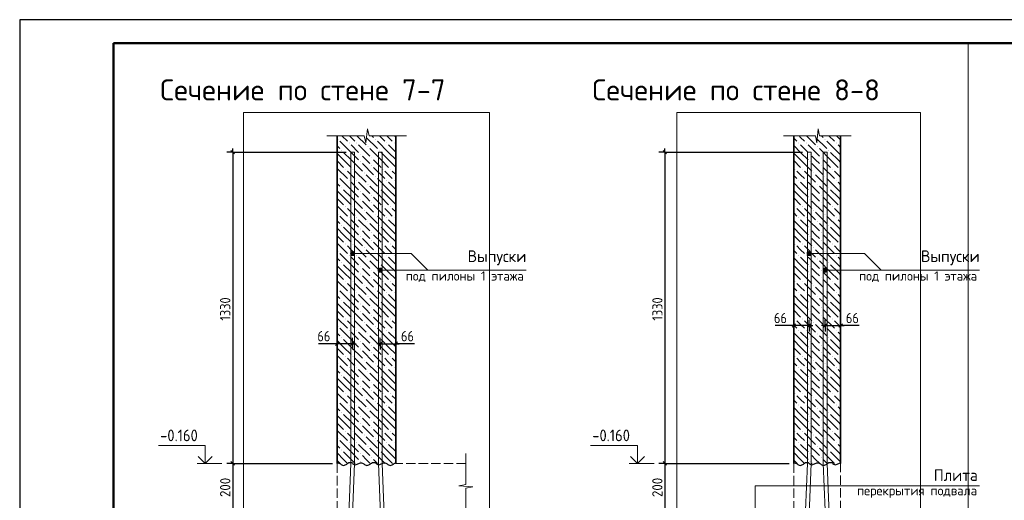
# Model space of a CAD drawing. Header units: millimetres. Extents: x 0 to 42000, y 0 to 29700.
# Tile 6 of 12: x 0 to 21027, y 19430 to 29700. Entities that reach past the tile are written whole.
import ezdxf

# ---------------------------------------------------------------- set-up
doc = ezdxf.new("R2010")
doc.units = ezdxf.units.MM
doc.linetypes.add('______2', pattern=[270, 200, -70])
for name, color, linetype, lineweight in [('Standard', 7, 'Continuous', 25), ('ЖБ Перекрытие верхний уровень', 7, '______2', 25), ('ЖБ Пилон', 7, 'Continuous', 35), ('Заголовок чертежа', 7, 'Continuous', 25), ('Позиционная метка диаметр_ шаг', 7, 'Continuous', 13), ('Позиционная метка линия выноска', 7, 'Continuous', 13), ('Примечания', 7, 'Continuous', 13), ('Стена фоновая арматура Х1', 7, 'Continuous', 35)]:
    doc.layers.add(name, color=color, linetype=linetype, lineweight=lineweight)
doc.layers.add('Размерная выноска', color=7, linetype='Continuous')
doc.styles.add('ISOCPEUR', font='txt')

msp = doc.modelspace()

# ---------------------------------------------------------------- hatches: boundary and pattern name
at = {"layer": 'ЖБ Пилон', "linetype": 'Continuous', "lineweight": 18, "transparency": 33554687}
for points in [[(6791, 27145), (6798, 27152), (6804, 27145), (6798, 27139)], [(7359, 27220), (7358, 27219), (7356, 27220)], [(7591, 27145), (7598, 27152), (7604, 27145), (7598, 27139)], [(16959, 27220), (16958, 27219), (16956, 27220)], [(17191, 27145), (17198, 27152), (17204, 27145), (17198, 27139)], [(7031, 27065), (7038, 27072), (7044, 27065), (7038, 27059)], [(7191, 27065), (7198, 27072), (7204, 27065), (7198, 27059)], [(7431, 26985), (7438, 26992), (7444, 26985), (7438, 26979)], [(7831, 27065), (7838, 27072), (7844, 27065), (7838, 27059)], [(7991, 27065), (7998, 27072), (8004, 27065), (7998, 27059)], [(16631, 27065), (16638, 27072), (16644, 27065), (16638, 27059)], [(16791, 27065), (16798, 27072), (16804, 27065), (16798, 27059)], [(17031, 26985), (17038, 26992), (17044, 26985), (17038, 26979)], [(17431, 27065), (17438, 27072), (17444, 27065), (17438, 27059)], [(6871, 26905), (6878, 26912), (6884, 26905), (6878, 26899)], [(7271, 26825), (7278, 26832), (7284, 26825), (7278, 26819)], [(7511, 26745), (7518, 26752), (7524, 26745), (7518, 26739)], [(7671, 26905), (7678, 26912), (7684, 26905), (7678, 26899)], [(16871, 26825), (16878, 26832), (16884, 26825), (16878, 26819)], [(17111, 26745), (17118, 26752), (17124, 26745), (17118, 26739)], [(17271, 26905), (17278, 26912), (17284, 26905), (17278, 26899)], [(6951, 26505), (6958, 26512), (6964, 26505), (6958, 26499)], [(7111, 26505), (7118, 26512), (7124, 26505), (7118, 26499)], [(7271, 26665), (7278, 26672), (7284, 26665), (7278, 26659)], [(7511, 26585), (7518, 26592), (7524, 26585), (7518, 26579)], [(7751, 26505), (7758, 26512), (7764, 26505), (7758, 26499)], [(7911, 26505), (7918, 26512), (7924, 26505), (7918, 26499)], [(16551, 26505), (16558, 26512), (16564, 26505), (16558, 26499)], [(16711, 26505), (16718, 26512), (16724, 26505), (16718, 26499)], [(16871, 26665), (16878, 26672), (16884, 26665), (16878, 26659)], [(17111, 26585), (17118, 26592), (17124, 26585), (17118, 26579)], [(17351, 26505), (17358, 26512), (17364, 26505), (17358, 26499)], [(17511, 26505), (17518, 26512), (17524, 26505), (17518, 26499)], [(6791, 26345), (6798, 26352), (6804, 26345), (6798, 26339)], [(7351, 26425), (7358, 26432), (7364, 26425), (7358, 26419)], [(7591, 26345), (7598, 26352), (7604, 26345), (7598, 26339)], [(16951, 26425), (16958, 26432), (16964, 26425), (16958, 26419)], [(17191, 26345), (17198, 26352), (17204, 26345), (17198, 26339)], [(6871, 26105), (6878, 26112), (6884, 26105), (6878, 26099)], [(7031, 26265), (7038, 26272), (7044, 26265), (7038, 26259)], [(7191, 26265), (7198, 26272), (7204, 26265), (7198, 26259)], [(7431, 26185), (7438, 26192), (7444, 26185), (7438, 26179)], [(7671, 26105), (7678, 26112), (7684, 26105), (7678, 26099)], [(7831, 26265), (7838, 26272), (7844, 26265), (7838, 26259)], [(7991, 26265), (7998, 26272), (8004, 26265), (7998, 26259)], [(16631, 26265), (16638, 26272), (16644, 26265), (16638, 26259)], [(16791, 26265), (16798, 26272), (16804, 26265), (16798, 26259)], [(17031, 26185), (17038, 26192), (17044, 26185), (17038, 26179)], [(17271, 26105), (17278, 26112), (17284, 26105), (17278, 26099)], [(17431, 26265), (17438, 26272), (17444, 26265), (17438, 26259)], [(7271, 26025), (7278, 26032), (7284, 26025), (7278, 26019)], [(7271, 25865), (7278, 25872), (7284, 25865), (7278, 25859)], [(7511, 25945), (7518, 25952), (7524, 25945), (7518, 25939)], [(16871, 26025), (16878, 26032), (16884, 26025), (16878, 26019)], [(16871, 25865), (16878, 25872), (16884, 25865), (16878, 25859)], [(17111, 25945), (17118, 25952), (17124, 25945), (17118, 25939)], [(6951, 25705), (6958, 25712), (6964, 25705), (6958, 25699)], [(7111, 25705), (7118, 25712), (7124, 25705), (7118, 25699)], [(7511, 25785), (7518, 25792), (7524, 25785), (7518, 25779)], [(7751, 25705), (7758, 25712), (7764, 25705), (7758, 25699)], [(7911, 25705), (7918, 25712), (7924, 25705), (7918, 25699)], [(16551, 25705), (16558, 25712), (16564, 25705), (16558, 25699)], [(16711, 25705), (16718, 25712), (16724, 25705), (16718, 25699)], [(17111, 25785), (17118, 25792), (17124, 25785), (17118, 25779)], [(17351, 25705), (17358, 25712), (17364, 25705), (17358, 25699)], [(17511, 25705), (17518, 25712), (17524, 25705), (17518, 25699)], [(6791, 25545), (6798, 25552), (6804, 25545), (6798, 25539)], [(7031, 25465), (7038, 25472), (7044, 25465), (7038, 25459)], [(7191, 25465), (7198, 25472), (7204, 25465), (7198, 25459)], [(7351, 25625), (7358, 25632), (7364, 25625), (7358, 25619)], [(7591, 25545), (7598, 25552), (7604, 25545), (7598, 25539)], [(7831, 25465), (7838, 25472), (7844, 25465), (7838, 25459)], [(7991, 25465), (7998, 25472), (8004, 25465), (7998, 25459)], [(16631, 25465), (16638, 25472), (16644, 25465), (16638, 25459)], [(16791, 25465), (16798, 25472), (16804, 25465), (16798, 25459)], [(16951, 25625), (16958, 25632), (16964, 25625), (16958, 25619)], [(17191, 25545), (17198, 25552), (17204, 25545), (17198, 25539)], [(17431, 25465), (17438, 25472), (17444, 25465), (17438, 25459)], [(6871, 25305), (6878, 25312), (6884, 25305), (6878, 25299)], [(7431, 25385), (7438, 25392), (7444, 25385), (7438, 25379)], [(7671, 25305), (7678, 25312), (7684, 25305), (7678, 25299)], [(17031, 25385), (17038, 25392), (17044, 25385), (17038, 25379)], [(17271, 25305), (17278, 25312), (17284, 25305), (17278, 25299)], [(7271, 25225), (7278, 25232), (7284, 25225), (7278, 25219)], [(7271, 25065), (7278, 25072), (7284, 25065), (7278, 25059)], [(7511, 25145), (7518, 25152), (7524, 25145), (7518, 25139)], [(16871, 25225), (16878, 25232), (16884, 25225), (16878, 25219)], [(16871, 25065), (16878, 25072), (16884, 25065), (16878, 25059)], [(17111, 25145), (17118, 25152), (17124, 25145), (17118, 25139)], [(6951, 24905), (6958, 24912), (6964, 24905), (6958, 24899)], [(7111, 24905), (7118, 24912), (7124, 24905), (7118, 24899)], [(7351, 24825), (7358, 24832), (7364, 24825), (7358, 24819)], [(7511, 24985), (7518, 24992), (7524, 24985), (7518, 24979)], [(7751, 24905), (7758, 24912), (7764, 24905), (7758, 24899)], [(7911, 24905), (7918, 24912), (7924, 24905), (7918, 24899)], [(16551, 24905), (16558, 24912), (16564, 24905), (16558, 24899)], [(16711, 24905), (16718, 24912), (16724, 24905), (16718, 24899)], [(16951, 24825), (16958, 24832), (16964, 24825), (16958, 24819)], [(17111, 24985), (17118, 24992), (17124, 24985), (17118, 24979)], [(17351, 24905), (17358, 24912), (17364, 24905), (17358, 24899)], [(17511, 24905), (17518, 24912), (17524, 24905), (17518, 24899)], [(6791, 24745), (6798, 24752), (6804, 24745), (6798, 24739)], [(7031, 24665), (7038, 24672), (7044, 24665), (7038, 24659)], [(7191, 24665), (7198, 24672), (7204, 24665), (7198, 24659)], [(7591, 24745), (7598, 24752), (7604, 24745), (7598, 24739)], [(7831, 24665), (7838, 24672), (7844, 24665), (7838, 24659)], [(7991, 24665), (7998, 24672), (8004, 24665), (7998, 24659)], [(16631, 24665), (16638, 24672), (16644, 24665), (16638, 24659)], [(16791, 24665), (16798, 24672), (16804, 24665), (16798, 24659)], [(17191, 24745), (17198, 24752), (17204, 24745), (17198, 24739)], [(17431, 24665), (17438, 24672), (17444, 24665), (17438, 24659)], [(6871, 24505), (6878, 24512), (6884, 24505), (6878, 24499)], [(7271, 24425), (7278, 24432), (7284, 24425), (7278, 24419)], [(7431, 24585), (7438, 24592), (7444, 24585), (7438, 24579)], [(7671, 24505), (7678, 24512), (7684, 24505), (7678, 24499)], [(16871, 24425), (16878, 24432), (16884, 24425), (16878, 24419)], [(17031, 24585), (17038, 24592), (17044, 24585), (17038, 24579)], [(17271, 24505), (17278, 24512), (17284, 24505), (17278, 24499)], [(7271, 24265), (7278, 24272), (7284, 24265), (7278, 24259)], [(7511, 24345), (7518, 24352), (7524, 24345), (7518, 24339)], [(7511, 24185), (7518, 24192), (7524, 24185), (7518, 24179)], [(16871, 24265), (16878, 24272), (16884, 24265), (16878, 24259)], [(17111, 24345), (17118, 24352), (17124, 24345), (17118, 24339)], [(17111, 24185), (17118, 24192), (17124, 24185), (17118, 24179)], [(6951, 24105), (6958, 24112), (6964, 24105), (6958, 24099)], [(7111, 24105), (7118, 24112), (7124, 24105), (7118, 24099)], [(7351, 24025), (7358, 24032), (7364, 24025), (7358, 24019)], [(7751, 24105), (7758, 24112), (7764, 24105), (7758, 24099)], [(7911, 24105), (7918, 24112), (7924, 24105), (7918, 24099)], [(16551, 24105), (16558, 24112), (16564, 24105), (16558, 24099)], [(16711, 24105), (16718, 24112), (16724, 24105), (16718, 24099)], [(16951, 24025), (16958, 24032), (16964, 24025), (16958, 24019)], [(17351, 24105), (17358, 24112), (17364, 24105), (17358, 24099)], [(17511, 24105), (17518, 24112), (17524, 24105), (17518, 24099)], [(6791, 23945), (6798, 23952), (6804, 23945), (6798, 23939)], [(7031, 23865), (7038, 23872), (7044, 23865), (7038, 23859)], [(7191, 23865), (7198, 23872), (7204, 23865), (7198, 23859)], [(7431, 23785), (7438, 23792), (7444, 23785), (7438, 23779)], [(7591, 23945), (7598, 23952), (7604, 23945), (7598, 23939)], [(7831, 23865), (7838, 23872), (7844, 23865), (7838, 23859)], [(7991, 23865), (7998, 23872), (8004, 23865), (7998, 23859)], [(16631, 23865), (16638, 23872), (16644, 23865), (16638, 23859)], [(16791, 23865), (16798, 23872), (16804, 23865), (16798, 23859)], [(17031, 23785), (17038, 23792), (17044, 23785), (17038, 23779)], [(17191, 23945), (17198, 23952), (17204, 23945), (17198, 23939)], [(17431, 23865), (17438, 23872), (17444, 23865), (17438, 23859)], [(6871, 23705), (6878, 23712), (6884, 23705), (6878, 23699)], [(7271, 23625), (7278, 23632), (7284, 23625), (7278, 23619)], [(7511, 23545), (7518, 23552), (7524, 23545), (7518, 23539)], [(7671, 23705), (7678, 23712), (7684, 23705), (7678, 23699)], [(16871, 23625), (16878, 23632), (16884, 23625), (16878, 23619)], [(17111, 23545), (17118, 23552), (17124, 23545), (17118, 23539)], [(17271, 23705), (17278, 23712), (17284, 23705), (17278, 23699)], [(7271, 23465), (7278, 23472), (7284, 23465), (7278, 23459)], [(7511, 23385), (7518, 23392), (7524, 23385), (7518, 23379)], [(16871, 23465), (16878, 23472), (16884, 23465), (16878, 23459)], [(17111, 23385), (17118, 23392), (17124, 23385), (17118, 23379)], [(6791, 23145), (6798, 23152), (6804, 23145), (6798, 23139)], [(6951, 23305), (6958, 23312), (6964, 23305), (6958, 23299)], [(7111, 23305), (7118, 23312), (7124, 23305), (7118, 23299)], [(7351, 23225), (7358, 23232), (7364, 23225), (7358, 23219)], [(7591, 23145), (7598, 23152), (7604, 23145), (7598, 23139)], [(7751, 23305), (7758, 23312), (7764, 23305), (7758, 23299)], [(7911, 23305), (7918, 23312), (7924, 23305), (7918, 23299)], [(16551, 23305), (16558, 23312), (16564, 23305), (16558, 23299)], [(16711, 23305), (16718, 23312), (16724, 23305), (16718, 23299)], [(16951, 23225), (16958, 23232), (16964, 23225), (16958, 23219)], [(17191, 23145), (17198, 23152), (17204, 23145), (17198, 23139)], [(17351, 23305), (17358, 23312), (17364, 23305), (17358, 23299)], [(17511, 23305), (17518, 23312), (17524, 23305), (17518, 23299)], [(7031, 23065), (7038, 23072), (7044, 23065), (7038, 23059)], [(7191, 23065), (7198, 23072), (7204, 23065), (7198, 23059)], [(7431, 22985), (7438, 22992), (7444, 22985), (7438, 22979)], [(7831, 23065), (7838, 23072), (7844, 23065), (7838, 23059)], [(7991, 23065), (7998, 23072), (8004, 23065), (7998, 23059)], [(16631, 23065), (16638, 23072), (16644, 23065), (16638, 23059)], [(16791, 23065), (16798, 23072), (16804, 23065), (16798, 23059)], [(17031, 22985), (17038, 22992), (17044, 22985), (17038, 22979)], [(17431, 23065), (17438, 23072), (17444, 23065), (17438, 23059)], [(6871, 22905), (6878, 22912), (6884, 22905), (6878, 22899)], [(7271, 22825), (7278, 22832), (7284, 22825), (7278, 22819)], [(7511, 22745), (7518, 22752), (7524, 22745), (7518, 22739)], [(7671, 22905), (7678, 22912), (7684, 22905), (7678, 22899)], [(16871, 22825), (16878, 22832), (16884, 22825), (16878, 22819)], [(17111, 22745), (17118, 22752), (17124, 22745), (17118, 22739)], [(17271, 22905), (17278, 22912), (17284, 22905), (17278, 22899)], [(6951, 22505), (6958, 22512), (6964, 22505), (6958, 22499)], [(7111, 22505), (7118, 22512), (7124, 22505), (7118, 22499)], [(7271, 22665), (7278, 22672), (7284, 22665), (7278, 22659)], [(7511, 22585), (7518, 22592), (7524, 22585), (7518, 22579)], [(7751, 22505), (7758, 22512), (7764, 22505), (7758, 22499)], [(7911, 22505), (7918, 22512), (7924, 22505), (7918, 22499)], [(16551, 22505), (16558, 22512), (16564, 22505), (16558, 22499)], [(16711, 22505), (16718, 22512), (16724, 22505), (16718, 22499)], [(16871, 22665), (16878, 22672), (16884, 22665), (16878, 22659)], [(17111, 22585), (17118, 22592), (17124, 22585), (17118, 22579)], [(17351, 22505), (17358, 22512), (17364, 22505), (17358, 22499)], [(17511, 22505), (17518, 22512), (17524, 22505), (17518, 22499)], [(6791, 22345), (6798, 22352), (6804, 22345), (6798, 22339)], [(7351, 22425), (7358, 22432), (7364, 22425), (7358, 22419)], [(7591, 22345), (7598, 22352), (7604, 22345), (7598, 22339)], [(16951, 22425), (16958, 22432), (16964, 22425), (16958, 22419)], [(17191, 22345), (17198, 22352), (17204, 22345), (17198, 22339)], [(6871, 22105), (6878, 22112), (6884, 22105), (6878, 22099)], [(7031, 22265), (7038, 22272), (7044, 22265), (7038, 22259)], [(7191, 22265), (7198, 22272), (7204, 22265), (7198, 22259)], [(7431, 22185), (7438, 22192), (7444, 22185), (7438, 22179)], [(7671, 22105), (7678, 22112), (7684, 22105), (7678, 22099)], [(7831, 22265), (7838, 22272), (7844, 22265), (7838, 22259)], [(7991, 22265), (7998, 22272), (8004, 22265), (7998, 22259)], [(16631, 22265), (16638, 22272), (16644, 22265), (16638, 22259)], [(16791, 22265), (16798, 22272), (16804, 22265), (16798, 22259)], [(17031, 22185), (17038, 22192), (17044, 22185), (17038, 22179)], [(17271, 22105), (17278, 22112), (17284, 22105), (17278, 22099)], [(17431, 22265), (17438, 22272), (17444, 22265), (17438, 22259)], [(7271, 22025), (7278, 22032), (7284, 22025), (7278, 22019)], [(7271, 21865), (7278, 21872), (7284, 21865), (7278, 21859)], [(7511, 21945), (7518, 21952), (7524, 21945), (7518, 21939)], [(16871, 22025), (16878, 22032), (16884, 22025), (16878, 22019)], [(16871, 21865), (16878, 21872), (16884, 21865), (16878, 21859)], [(17111, 21945), (17118, 21952), (17124, 21945), (17118, 21939)], [(6951, 21705), (6958, 21712), (6964, 21705), (6958, 21699)], [(7111, 21705), (7118, 21712), (7124, 21705), (7118, 21699)], [(7511, 21785), (7518, 21792), (7524, 21785), (7518, 21779)], [(7751, 21705), (7758, 21712), (7764, 21705), (7758, 21699)], [(7911, 21705), (7918, 21712), (7924, 21705), (7918, 21699)], [(16551, 21705), (16558, 21712), (16564, 21705), (16558, 21699)], [(16711, 21705), (16718, 21712), (16724, 21705), (16718, 21699)], [(17111, 21785), (17118, 21792), (17124, 21785), (17118, 21779)], [(17351, 21705), (17358, 21712), (17364, 21705), (17358, 21699)], [(17511, 21705), (17518, 21712), (17524, 21705), (17518, 21699)], [(6791, 21545), (6798, 21552), (6804, 21545), (6798, 21539)], [(7031, 21465), (7038, 21472), (7044, 21465), (7038, 21459)], [(7191, 21465), (7198, 21472), (7204, 21465), (7198, 21459)], [(7351, 21625), (7358, 21632), (7364, 21625), (7358, 21619)], [(7591, 21545), (7598, 21552), (7604, 21545), (7598, 21539)], [(7831, 21465), (7838, 21472), (7844, 21465), (7838, 21459)], [(7991, 21465), (7998, 21472), (8004, 21465), (7998, 21459)], [(16631, 21465), (16638, 21472), (16644, 21465), (16638, 21459)], [(16791, 21465), (16798, 21472), (16804, 21465), (16798, 21459)], [(16951, 21625), (16958, 21632), (16964, 21625), (16958, 21619)], [(17191, 21545), (17198, 21552), (17204, 21545), (17198, 21539)], [(17431, 21465), (17438, 21472), (17444, 21465), (17438, 21459)], [(6871, 21305), (6878, 21312), (6884, 21305), (6878, 21299)], [(7431, 21385), (7438, 21392), (7444, 21385), (7438, 21379)], [(7671, 21305), (7678, 21312), (7684, 21305), (7678, 21299)], [(17031, 21385), (17038, 21392), (17044, 21385), (17038, 21379)], [(17271, 21305), (17278, 21312), (17284, 21305), (17278, 21299)], [(7271, 21225), (7278, 21232), (7284, 21225), (7278, 21219)], [(7271, 21065), (7278, 21072), (7284, 21065), (7278, 21059)], [(7511, 21145), (7518, 21152), (7524, 21145), (7518, 21139)], [(16871, 21225), (16878, 21232), (16884, 21225), (16878, 21219)], [(16871, 21065), (16878, 21072), (16884, 21065), (16878, 21059)], [(17111, 21145), (17118, 21152), (17124, 21145), (17118, 21139)], [(6951, 20905), (6958, 20912), (6964, 20905), (6958, 20899)], [(7111, 20905), (7118, 20912), (7124, 20905), (7118, 20899)], [(7351, 20825), (7358, 20832), (7364, 20825), (7358, 20819)], [(7511, 20985), (7518, 20992), (7524, 20985), (7518, 20979)], [(7751, 20905), (7758, 20912), (7764, 20905), (7758, 20899)], [(7911, 20905), (7918, 20912), (7924, 20905), (7918, 20899)], [(16551, 20905), (16558, 20912), (16564, 20905), (16558, 20899)], [(16711, 20905), (16718, 20912), (16724, 20905), (16718, 20899)], [(16951, 20825), (16958, 20832), (16964, 20825), (16958, 20819)], [(17111, 20985), (17118, 20992), (17124, 20985), (17118, 20979)], [(17351, 20905), (17358, 20912), (17364, 20905), (17358, 20899)], [(17511, 20905), (17518, 20912), (17524, 20905), (17518, 20899)], [(6791, 20745), (6798, 20752), (6804, 20745), (6798, 20739)], [(7031, 20665), (7038, 20672), (7044, 20665), (7038, 20659)], [(7191, 20665), (7198, 20672), (7204, 20665), (7198, 20659)], [(7591, 20745), (7598, 20752), (7604, 20745), (7598, 20739)], [(7831, 20665), (7838, 20672), (7844, 20665), (7838, 20659)], [(7991, 20665), (7998, 20672), (8004, 20665), (7998, 20659)], [(16631, 20665), (16638, 20672), (16644, 20665), (16638, 20659)], [(16791, 20665), (16798, 20672), (16804, 20665), (16798, 20659)], [(17191, 20745), (17198, 20752), (17204, 20745), (17198, 20739)], [(17431, 20665), (17438, 20672), (17444, 20665), (17438, 20659)], [(6871, 20505), (6878, 20512), (6884, 20505), (6878, 20499)], [(7271, 20425), (7278, 20432), (7284, 20425), (7278, 20419)], [(7431, 20585), (7438, 20592), (7444, 20585), (7438, 20579)], [(7671, 20505), (7678, 20512), (7684, 20505), (7678, 20499)], [(16871, 20425), (16878, 20432), (16884, 20425), (16878, 20419)], [(17031, 20585), (17038, 20592), (17044, 20585), (17038, 20579)], [(17271, 20505), (17278, 20512), (17284, 20505), (17278, 20499)], [(7271, 20265), (7278, 20272), (7284, 20265), (7278, 20259)], [(7511, 20345), (7518, 20352), (7524, 20345), (7518, 20339)], [(16871, 20265), (16878, 20272), (16884, 20265), (16878, 20259)], [(17111, 20345), (17118, 20352), (17124, 20345), (17118, 20339)]]:
    msp.add_hatch(color=7, dxfattribs=at).paths.add_polyline_path(points, flags=16)
at = {"layer": 'Позиционная метка линия выноска', "linetype": 'Continuous', "lineweight": 13, "transparency": 33554687}
for points in [[(7072, 24682), (7072, 24727), (7065, 24705)], [(7072, 24727), (7088, 24666), (7088, 24743)], [(7072, 24727), (7072, 24682), (7088, 24666)], [(7088, 24743), (7110, 24660), (7110, 24750)], [(7088, 24743), (7088, 24666), (7110, 24660)], [(7110, 24750), (7110, 24660), (7133, 24666)], [(7110, 24750), (7133, 24666), (7133, 24743)], [(7133, 24743), (7133, 24666), (7149, 24682)], [(7133, 24743), (7149, 24682), (7149, 24727)], [(7149, 24727), (7149, 24682), (7155, 24705)], [(16823, 24682), (16823, 24727), (16816, 24705)], [(16823, 24727), (16839, 24666), (16839, 24743)], [(16823, 24727), (16823, 24682), (16839, 24666)], [(16839, 24743), (16861, 24660), (16861, 24750)], [(16839, 24743), (16839, 24666), (16861, 24660)], [(16861, 24750), (16861, 24660), (16884, 24666)], [(16861, 24750), (16884, 24666), (16884, 24743)], [(16884, 24743), (16884, 24666), (16900, 24682)], [(16884, 24743), (16900, 24682), (16900, 24727)], [(16900, 24727), (16900, 24682), (16906, 24705)], [(7678, 24387), (7700, 24303), (7700, 24393)], [(7700, 24393), (7700, 24303), (7723, 24309)], [(7700, 24393), (7723, 24309), (7723, 24387)], [(17179, 24387), (17201, 24303), (17201, 24393)], [(17201, 24393), (17201, 24303), (17224, 24309)], [(17201, 24393), (17224, 24309), (17224, 24387)], [(7662, 24325), (7662, 24370), (7655, 24348)], [(7662, 24370), (7678, 24309), (7678, 24387)], [(7662, 24370), (7662, 24325), (7678, 24309)], [(7678, 24387), (7678, 24309), (7700, 24303)], [(7723, 24387), (7723, 24309), (7739, 24325)], [(7723, 24387), (7739, 24325), (7739, 24370)], [(7739, 24370), (7739, 24325), (7745, 24348)], [(17163, 24325), (17163, 24370), (17156, 24348)], [(17163, 24370), (17179, 24309), (17179, 24387)], [(17163, 24370), (17163, 24325), (17179, 24309)], [(17179, 24387), (17179, 24309), (17201, 24303)], [(17224, 24387), (17224, 24309), (17240, 24325)], [(17224, 24387), (17240, 24325), (17240, 24370)], [(17240, 24370), (17240, 24325), (17246, 24348)]]:
    msp.add_hatch(color=7, dxfattribs=at).paths.add_polyline_path(points)

# ---------------------------------------------------------------- linework, layer by layer
at = {"layer": 'Standard', "color": 7, "linetype": 'Continuous', "lineweight": 25, "transparency": 33554687}
for p, q in [((2000, 29200), (2000, 1058)), ((4511, 26907), (4586, 26832)), ((13741, 26907), (13816, 26832)), ((16569, 23202), (16494, 23127)), ((16899, 23202), (16824, 23127)), ((17164, 23127), (17239, 23202)), ((17494, 23127), (17569, 23202)), ((6818, 22814), (6743, 22739)), ((7148, 22814), (7073, 22739)), ((7663, 22739), (7738, 22814)), ((7993, 22739), (8068, 22814)), ((4511, 20258), (4586, 20183)), ((13741, 20258), (13816, 20183))]:
    msp.add_line(p, q, dxfattribs=at)
at = {"layer": 'Standard', "color": 7, "linetype": 'Continuous', "lineweight": -3, "transparency": 33554687}
for p, q in [((4549, 26870), (4549, 26945)), ((13778, 26870), (13778, 26945)), ((4549, 26870), (4424, 26870)), ((4549, 26870), (4674, 26870)), ((4549, 26870), (6970, 26870)), ((13778, 26870), (13653, 26870)), ((13778, 26870), (13903, 26870)), ((13778, 26870), (16721, 26870)), ((16531, 23165), (16456, 23165)), ((16531, 23165), (16531, 23290)), ((16531, 23165), (16531, 23040)), ((16531, 23165), (16531, 23165)), ((16861, 23165), (16531, 23165)), ((16861, 23165), (16861, 23290)), ((16861, 23165), (16861, 23040)), ((16861, 23165), (16861, 23165)), ((16861, 23165), (16936, 23165)), ((17201, 23165), (17126, 23165)), ((17201, 23165), (17201, 23290)), ((17201, 23165), (17201, 23040)), ((17201, 23165), (17201, 23165)), ((17201, 23165), (17531, 23165)), ((17531, 23165), (17531, 23290)), ((17531, 23165), (17531, 23040)), ((17531, 23165), (17531, 23165)), ((17531, 23165), (17606, 23165)), ((6780, 22777), (6705, 22777)), ((6780, 22777), (6780, 22902)), ((6780, 22777), (6780, 22652)), ((6780, 22777), (6780, 22777)), ((7110, 22777), (6780, 22777)), ((7110, 22777), (7110, 22902)), ((7110, 22777), (7110, 22652)), ((7110, 22777), (7110, 22777)), ((7110, 22777), (7185, 22777)), ((7700, 22777), (7625, 22777)), ((7700, 22777), (7700, 22902)), ((7700, 22777), (7700, 22652)), ((7700, 22777), (7700, 22777)), ((7700, 22777), (8030, 22777)), ((8030, 22777), (8030, 22902)), ((8030, 22777), (8030, 22652)), ((8030, 22777), (8030, 22777)), ((8030, 22777), (8105, 22777)), ((4549, 20220), (4424, 20220)), ((4549, 20220), (4674, 20220)), ((4549, 20220), (6680, 20220)), ((4549, 20220), (4549, 19220)), ((13778, 20220), (13653, 20220)), ((13778, 20220), (13903, 20220)), ((13778, 20220), (16431, 20220)), ((13778, 20220), (13778, 19220))]:
    msp.add_line(p, q, dxfattribs=at)
at = {"layer": 'Standard', "color": 7, "linetype": 'Continuous', "lineweight": 13, "transparency": 33554687}
for p, q in [((4318, 20220), (3788, 20220)), ((13547, 20220), (13017, 20220))]:
    msp.add_line(p, q, dxfattribs=at)
at = {"layer": 'Standard', "color": 7, "linetype": 'Continuous', "lineweight": 25, "transparency": 33554687}
msp.add_lwpolyline([(0, 0), (42000, 0), (42000, 29700), (0, 29700), (0, 0)], close=True, dxfattribs=at)
at = {"layer": 'Standard', "color": 7, "linetype": 'Continuous', "lineweight": 50, "transparency": 33554687}
msp.add_lwpolyline([(2000, 29200), (41500, 29200), (41500, 500), (2000, 500), (2000, 29200)], close=True, dxfattribs=at)
at = {"layer": 'Standard', "color": 7, "linetype": 'Continuous', "lineweight": 13, "transparency": 33554687}
for points in [[(23000, 29200), (2000, 29200), (2000, 500), (23000, 500), (23000, 29200)], [(41500, 29200), (20254, 29200), (20254, 6000), (41500, 6000), (41500, 29200)], [(3963, 20220), (3963, 20600), (2963, 20600)], [(13192, 20220), (13192, 20600), (12192, 20600)]]:
    msp.add_lwpolyline(points, dxfattribs=at)
at = {"layer": 'Standard', "color": 254, "linetype": 'Continuous', "lineweight": 13, "true_color": 0xc4c4ff, "transparency": 33554687}
for points in [[(4780, 1965), (10030, 1965), (10030, 27720), (4780, 27720), (4780, 1965)], [(14031, 2020), (19235, 2020), (19235, 27720), (14031, 27720), (14031, 2020)]]:
    msp.add_lwpolyline(points, dxfattribs=at)
at = {"layer": 'Standard', "color": 7, "linetype": 'Continuous', "lineweight": -3, "transparency": 33554687}
for points in [[(4549, 26870), (4549, 23173), (4549, 23173), (4549, 20220)], [(13778, 26870), (13778, 23185), (13778, 23185), (13778, 20220)]]:
    msp.add_lwpolyline(points, dxfattribs=at)
at = {"layer": 'Standard', "color": 7, "linetype": 'Continuous', "lineweight": 35, "transparency": 33554687}
for points in [[(4111, 20368), (3963, 20220), (3814, 20368)], [(13340, 20368), (13192, 20220), (13043, 20368)]]:
    msp.add_lwpolyline(points, dxfattribs=at)
at = {"layer": 'ЖБ Перекрытие верхний уровень', "color": 7, "linetype": '______2', "lineweight": 18, "transparency": 33554687}
for p, q in [((6780, 20220), (6780, 19220)), ((9530, 20220), (8030, 20220)), ((16531, 20220), (16531, 19220)), ((17531, 19220), (17531, 20220))]:
    msp.add_line(p, q, dxfattribs=at)
at = {"layer": 'ЖБ Пилон', "color": 7, "linetype": 'Continuous', "lineweight": 35, "transparency": 33554687}
for p, q in [((6780, 27220), (6780, 20220)), ((8030, 20220), (8030, 27220)), ((16531, 27220), (16531, 20220)), ((17531, 20220), (17531, 27220))]:
    msp.add_line(p, q, dxfattribs=at)
at = {"layer": 'ЖБ Пилон', "color": 9, "linetype": 'Continuous', "lineweight": 18, "true_color": 0xc7c7c7, "transparency": 33554687}
for p, q in [((6883, 27220), (6998, 27105)), ((7078, 27185), (7043, 27220)), ((7158, 27105), (7078, 27185)), ((7203, 27220), (7398, 27025)), ((7398, 27185), (7638, 26945)), ((7523, 27220), (7558, 27185)), ((7683, 27220), (7798, 27105)), ((7878, 27185), (7843, 27220)), ((7958, 27105), (7878, 27185)), ((8003, 27220), (8030, 27192)), ((16531, 27171), (16598, 27105)), ((16678, 27185), (16643, 27220)), ((16758, 27105), (16678, 27185)), ((16803, 27220), (16998, 27025)), ((16998, 27185), (17238, 26945)), ((17123, 27220), (17158, 27185)), ((17283, 27220), (17398, 27105)), ((17478, 27185), (17443, 27220)), ((17531, 27131), (17478, 27185)), ((6780, 27002), (6838, 26945)), ((7078, 26865), (6838, 27105)), ((7078, 27025), (7238, 26865)), ((7238, 27025), (7478, 26785)), ((7718, 26705), (7478, 26945)), ((7878, 26865), (7638, 27105)), ((7878, 27025), (8030, 26872)), ((16678, 26865), (16531, 27011)), ((16678, 27025), (16838, 26865)), ((16838, 27025), (17078, 26785)), ((17318, 26705), (17078, 26945)), ((17478, 26865), (17238, 27105)), ((17478, 27025), (17531, 26971)), ((6918, 26705), (6780, 26842)), ((6918, 26865), (7078, 26705)), ((6918, 26705), (7078, 26545)), ((7078, 26865), (7238, 26705)), ((7078, 26705), (7318, 26465)), ((7398, 26705), (7318, 26785)), ((7478, 26625), (7398, 26705)), ((7558, 26705), (7718, 26545)), ((7718, 26865), (7878, 26705)), ((7718, 26705), (7878, 26545)), ((7878, 26865), (8030, 26712)), ((7878, 26705), (8030, 26552)), ((16531, 26851), (16678, 26705)), ((16678, 26865), (16838, 26705)), ((16678, 26705), (16918, 26465)), ((16998, 26705), (16918, 26785)), ((17078, 26625), (16998, 26705)), ((17158, 26705), (17318, 26545)), ((17318, 26865), (17478, 26705)), ((17318, 26705), (17478, 26545)), ((17478, 26865), (17531, 26811)), ((17478, 26705), (17531, 26651)), ((6780, 26682), (6918, 26545)), ((6780, 26522), (6998, 26305)), ((7318, 26625), (7558, 26385)), ((7558, 26545), (7798, 26305)), ((16531, 26691), (16678, 26545)), ((16918, 26625), (17158, 26385)), ((17158, 26545), (17398, 26305)), ((7078, 26065), (6838, 26305)), ((7078, 26385), (6998, 26465)), ((7158, 26305), (7078, 26385)), ((7158, 26465), (7398, 26225)), ((7398, 26385), (7638, 26145)), ((7878, 26065), (7638, 26305)), ((7878, 26385), (7798, 26465)), ((7958, 26305), (7878, 26385)), ((7958, 26465), (8030, 26392)), ((16531, 26371), (16598, 26305)), ((16678, 26385), (16598, 26465)), ((16758, 26305), (16678, 26385)), ((16758, 26465), (16998, 26225)), ((16998, 26385), (17238, 26145)), ((17478, 26065), (17238, 26305)), ((17478, 26385), (17398, 26465)), ((17531, 26331), (17478, 26385)), ((6780, 26202), (6838, 26145)), ((7078, 26225), (7238, 26065)), ((7238, 26225), (7478, 25985)), ((7718, 25905), (7478, 26145)), ((7878, 26225), (8030, 26072)), ((16678, 26065), (16531, 26211)), ((16678, 26225), (16838, 26065)), ((16838, 26225), (17078, 25985)), ((17318, 25905), (17078, 26145)), ((17478, 26225), (17531, 26171)), ((6918, 25905), (6780, 26042)), ((6780, 25882), (6918, 25745)), ((6918, 26065), (7078, 25905)), ((6918, 25905), (7078, 25745)), ((7078, 26065), (7238, 25905)), ((7078, 25905), (7318, 25665)), ((7398, 25905), (7318, 25985)), ((7478, 25825), (7398, 25905)), ((7558, 25905), (7718, 25745)), ((7718, 26065), (7878, 25905)), ((7718, 25905), (7878, 25745)), ((7878, 26065), (8030, 25912)), ((7878, 25905), (8030, 25752)), ((16531, 26051), (16678, 25905)), ((16531, 25891), (16678, 25745)), ((16678, 26065), (16838, 25905)), ((16678, 25905), (16918, 25665)), ((16998, 25905), (16918, 25985)), ((17078, 25825), (16998, 25905)), ((17158, 25905), (17318, 25745)), ((17318, 26065), (17478, 25905)), ((17318, 25905), (17478, 25745)), ((17478, 26065), (17531, 26011)), ((17478, 25905), (17531, 25851)), ((6780, 25722), (6998, 25505)), ((7078, 25585), (6998, 25665)), ((7158, 25665), (7398, 25425)), ((7318, 25825), (7558, 25585)), ((7558, 25745), (7798, 25505)), ((7878, 25585), (7798, 25665)), ((7958, 25665), (8030, 25592)), ((16678, 25585), (16598, 25665)), ((16758, 25665), (16998, 25425)), ((16918, 25825), (17158, 25585)), ((17158, 25745), (17398, 25505)), ((17478, 25585), (17398, 25665)), ((7078, 25265), (6838, 25505)), ((7158, 25505), (7078, 25585)), ((7398, 25585), (7638, 25345)), ((7878, 25265), (7638, 25505)), ((7958, 25505), (7878, 25585)), ((16531, 25571), (16598, 25505)), ((16758, 25505), (16678, 25585)), ((16998, 25585), (17238, 25345)), ((17478, 25265), (17238, 25505)), ((17531, 25531), (17478, 25585)), ((6780, 25402), (6838, 25345)), ((6918, 25105), (6780, 25242)), ((6918, 25265), (7078, 25105)), ((7078, 25425), (7238, 25265)), ((7078, 25265), (7238, 25105)), ((7238, 25425), (7478, 25185)), ((7718, 25105), (7478, 25345)), ((7718, 25265), (7878, 25105)), ((7878, 25425), (8030, 25272)), ((7878, 25265), (8030, 25112)), ((16678, 25265), (16531, 25411)), ((16531, 25251), (16678, 25105)), ((16678, 25425), (16838, 25265)), ((16678, 25265), (16838, 25105)), ((16838, 25425), (17078, 25185)), ((17318, 25105), (17078, 25345)), ((17318, 25265), (17478, 25105)), ((17478, 25425), (17531, 25371)), ((17478, 25265), (17531, 25211)), ((6780, 25082), (6918, 24945)), ((6918, 25105), (7078, 24945)), ((7078, 25105), (7318, 24865)), ((7398, 25105), (7318, 25185)), ((7318, 25025), (7558, 24785)), ((7478, 25025), (7398, 25105)), ((7558, 25105), (7718, 24945)), ((7718, 25105), (7878, 24945)), ((7878, 25105), (8030, 24952)), ((16531, 25091), (16678, 24945)), ((16678, 25105), (16918, 24865)), ((16998, 25105), (16918, 25185)), ((16918, 25025), (17158, 24785)), ((17078, 25025), (16998, 25105)), ((17158, 25105), (17318, 24945)), ((17318, 25105), (17478, 24945)), ((17478, 25105), (17531, 25051)), ((6780, 24922), (6998, 24705)), ((7078, 24785), (6998, 24865)), ((7158, 24865), (7398, 24625)), ((7558, 24945), (7798, 24705)), ((7878, 24785), (7798, 24865)), ((7958, 24865), (8030, 24792)), ((16678, 24785), (16598, 24865)), ((16758, 24865), (16998, 24625)), ((17158, 24945), (17398, 24705)), ((17478, 24785), (17398, 24865)), ((6780, 24602), (6838, 24545)), ((7078, 24465), (6838, 24705)), ((7158, 24705), (7078, 24785)), ((7078, 24625), (7238, 24465)), ((7238, 24625), (7478, 24385)), ((7398, 24785), (7638, 24545)), ((7878, 24465), (7638, 24705)), ((7958, 24705), (7878, 24785)), ((7878, 24625), (8030, 24472)), ((16531, 24771), (16598, 24705)), ((16678, 24465), (16531, 24611)), ((16758, 24705), (16678, 24785)), ((16678, 24625), (16838, 24465)), ((16838, 24625), (17078, 24385)), ((16998, 24785), (17238, 24545)), ((17478, 24465), (17238, 24705)), ((17531, 24731), (17478, 24785)), ((17478, 24625), (17531, 24571)), ((6918, 24305), (6780, 24442)), ((6918, 24465), (7078, 24305)), ((7078, 24465), (7238, 24305)), ((7718, 24305), (7478, 24545)), ((7718, 24465), (7878, 24305)), ((7878, 24465), (8030, 24312)), ((16531, 24451), (16678, 24305)), ((16678, 24465), (16838, 24305)), ((17318, 24305), (17078, 24545)), ((17318, 24465), (17478, 24305)), ((17478, 24465), (17531, 24411)), ((6780, 24282), (6918, 24145)), ((6918, 24305), (7078, 24145)), ((7078, 24305), (7318, 24065)), ((7398, 24305), (7318, 24385)), ((7318, 24225), (7558, 23985)), ((7478, 24225), (7398, 24305)), ((7558, 24305), (7718, 24145)), ((7718, 24305), (7878, 24145)), ((7878, 24305), (8030, 24152)), ((16531, 24291), (16678, 24145)), ((16678, 24305), (16918, 24065)), ((16998, 24305), (16918, 24385)), ((16918, 24225), (17158, 23985)), ((17078, 24225), (16998, 24305)), ((17158, 24305), (17318, 24145)), ((17318, 24305), (17478, 24145)), ((17478, 24305), (17531, 24251)), ((6780, 24122), (6998, 23905)), ((7078, 23985), (6998, 24065)), ((7158, 23905), (7078, 23985)), ((7158, 24065), (7398, 23825)), ((7398, 23985), (7638, 23745)), ((7558, 24145), (7798, 23905)), ((7878, 23985), (7798, 24065)), ((7958, 23905), (7878, 23985)), ((7958, 24065), (8030, 23992)), ((16531, 23971), (16598, 23905)), ((16678, 23985), (16598, 24065)), ((16758, 23905), (16678, 23985)), ((16758, 24065), (16998, 23825)), ((16998, 23985), (17238, 23745)), ((17158, 24145), (17398, 23905)), ((17478, 23985), (17398, 24065)), ((17531, 23931), (17478, 23985)), ((6780, 23802), (6838, 23745)), ((7078, 23665), (6838, 23905)), ((7078, 23825), (7238, 23665)), ((7238, 23825), (7478, 23585)), ((7878, 23665), (7638, 23905)), ((7878, 23825), (8030, 23672)), ((16678, 23665), (16531, 23811)), ((16678, 23825), (16838, 23665)), ((16838, 23825), (17078, 23585)), ((17478, 23665), (17238, 23905)), ((17478, 23825), (17531, 23771)), ((6918, 23505), (6780, 23642)), ((6918, 23665), (7078, 23505)), ((7078, 23665), (7238, 23505)), ((7398, 23505), (7318, 23585)), ((7718, 23505), (7478, 23745)), ((7718, 23665), (7878, 23505)), ((7878, 23665), (8030, 23512)), ((16531, 23651), (16678, 23505)), ((16678, 23665), (16838, 23505)), ((16998, 23505), (16918, 23585)), ((17318, 23505), (17078, 23745)), ((17318, 23665), (17478, 23505)), ((17478, 23665), (17531, 23611)), ((6780, 23482), (6918, 23345)), ((6918, 23505), (7078, 23345)), ((7078, 23505), (7318, 23265)), ((7318, 23425), (7558, 23185)), ((7478, 23425), (7398, 23505)), ((7558, 23505), (7718, 23345)), ((7558, 23345), (7798, 23105)), ((7718, 23505), (7878, 23345)), ((7878, 23505), (8030, 23352)), ((16531, 23491), (16678, 23345)), ((16678, 23505), (16918, 23265)), ((16918, 23425), (17158, 23185)), ((17078, 23425), (16998, 23505)), ((17158, 23505), (17318, 23345)), ((17158, 23345), (17398, 23105)), ((17318, 23505), (17478, 23345)), ((17478, 23505), (17531, 23451)), ((6780, 23322), (6998, 23105)), ((7078, 23185), (6998, 23265)), ((7158, 23105), (7078, 23185)), ((7158, 23265), (7398, 23025)), ((7398, 23185), (7638, 22945)), ((7878, 23185), (7798, 23265)), ((7958, 23105), (7878, 23185)), ((7958, 23265), (8030, 23192)), ((16531, 23171), (16598, 23105)), ((16678, 23185), (16598, 23265)), ((16758, 23105), (16678, 23185)), ((16758, 23265), (16998, 23025)), ((16998, 23185), (17238, 22945)), ((17478, 23185), (17398, 23265)), ((17531, 23131), (17478, 23185)), ((6780, 23002), (6838, 22945)), ((7078, 22865), (6838, 23105)), ((7078, 23025), (7238, 22865)), ((7238, 23025), (7478, 22785)), ((7718, 22705), (7478, 22945)), ((7878, 22865), (7638, 23105)), ((7878, 23025), (8030, 22872)), ((16678, 22865), (16531, 23011)), ((16678, 23025), (16838, 22865)), ((16838, 23025), (17078, 22785)), ((17318, 22705), (17078, 22945)), ((17478, 22865), (17238, 23105)), ((17478, 23025), (17531, 22971)), ((6918, 22705), (6780, 22842)), ((6918, 22865), (7078, 22705)), ((7078, 22865), (7238, 22705)), ((7398, 22705), (7318, 22785)), ((7718, 22865), (7878, 22705)), ((7878, 22865), (8030, 22712)), ((16531, 22851), (16678, 22705)), ((16678, 22865), (16838, 22705)), ((16998, 22705), (16918, 22785)), ((17318, 22865), (17478, 22705)), ((17478, 22865), (17531, 22811)), ((6780, 22682), (6918, 22545)), ((6780, 22522), (6998, 22305)), ((6918, 22705), (7078, 22545)), ((7078, 22705), (7318, 22465)), ((7318, 22625), (7558, 22385)), ((7478, 22625), (7398, 22705)), ((7558, 22705), (7718, 22545)), ((7558, 22545), (7798, 22305)), ((7718, 22705), (7878, 22545)), ((7878, 22705), (8030, 22552)), ((16531, 22691), (16678, 22545)), ((16678, 22705), (16918, 22465)), ((16918, 22625), (17158, 22385)), ((17078, 22625), (16998, 22705)), ((17158, 22705), (17318, 22545)), ((17158, 22545), (17398, 22305)), ((17318, 22705), (17478, 22545)), ((17478, 22705), (17531, 22651)), ((7078, 22065), (6838, 22305)), ((7078, 22385), (6998, 22465)), ((7158, 22305), (7078, 22385)), ((7158, 22465), (7398, 22225)), ((7398, 22385), (7638, 22145)), ((7878, 22065), (7638, 22305)), ((7878, 22385), (7798, 22465)), ((7958, 22305), (7878, 22385)), ((7958, 22465), (8030, 22392)), ((16531, 22371), (16598, 22305)), ((16678, 22385), (16598, 22465)), ((16758, 22305), (16678, 22385)), ((16758, 22465), (16998, 22225)), ((16998, 22385), (17238, 22145)), ((17478, 22065), (17238, 22305)), ((17478, 22385), (17398, 22465)), ((17531, 22331), (17478, 22385)), ((6780, 22202), (6838, 22145)), ((7078, 22225), (7238, 22065)), ((7238, 22225), (7478, 21985)), ((7718, 21905), (7478, 22145)), ((7878, 22225), (8030, 22072)), ((16678, 22065), (16531, 22211)), ((16678, 22225), (16838, 22065)), ((16838, 22225), (17078, 21985)), ((17318, 21905), (17078, 22145)), ((17478, 22225), (17531, 22171)), ((6918, 21905), (6780, 22042)), ((6780, 21882), (6918, 21745)), ((6918, 22065), (7078, 21905)), ((6918, 21905), (7078, 21745)), ((7078, 22065), (7238, 21905)), ((7078, 21905), (7318, 21665)), ((7398, 21905), (7318, 21985)), ((7478, 21825), (7398, 21905)), ((7558, 21905), (7718, 21745)), ((7718, 22065), (7878, 21905)), ((7718, 21905), (7878, 21745)), ((7878, 22065), (8030, 21912)), ((7878, 21905), (8030, 21752)), ((16531, 22051), (16678, 21905)), ((16531, 21891), (16678, 21745)), ((16678, 22065), (16838, 21905)), ((16678, 21905), (16918, 21665)), ((16998, 21905), (16918, 21985)), ((17078, 21825), (16998, 21905)), ((17158, 21905), (17318, 21745)), ((17318, 22065), (17478, 21905)), ((17318, 21905), (17478, 21745)), ((17478, 22065), (17531, 22011)), ((17478, 21905), (17531, 21851)), ((6780, 21722), (6998, 21505)), ((7078, 21585), (6998, 21665)), ((7158, 21665), (7398, 21425)), ((7318, 21825), (7558, 21585)), ((7558, 21745), (7798, 21505)), ((7878, 21585), (7798, 21665)), ((7958, 21665), (8030, 21592)), ((16678, 21585), (16598, 21665)), ((16758, 21665), (16998, 21425)), ((16918, 21825), (17158, 21585)), ((17158, 21745), (17398, 21505)), ((17478, 21585), (17398, 21665)), ((7078, 21265), (6838, 21505)), ((7158, 21505), (7078, 21585)), ((7398, 21585), (7638, 21345)), ((7878, 21265), (7638, 21505)), ((7958, 21505), (7878, 21585)), ((16531, 21571), (16598, 21505)), ((16758, 21505), (16678, 21585)), ((16998, 21585), (17238, 21345)), ((17478, 21265), (17238, 21505)), ((17531, 21531), (17478, 21585)), ((6780, 21402), (6838, 21345)), ((6918, 21105), (6780, 21242)), ((6918, 21265), (7078, 21105)), ((7078, 21425), (7238, 21265)), ((7078, 21265), (7238, 21105)), ((7238, 21425), (7478, 21185)), ((7718, 21105), (7478, 21345)), ((7718, 21265), (7878, 21105)), ((7878, 21425), (8030, 21272)), ((7878, 21265), (8030, 21112)), ((16678, 21265), (16531, 21411)), ((16531, 21251), (16678, 21105)), ((16678, 21425), (16838, 21265)), ((16678, 21265), (16838, 21105)), ((16838, 21425), (17078, 21185)), ((17318, 21105), (17078, 21345)), ((17318, 21265), (17478, 21105)), ((17478, 21425), (17531, 21371)), ((17478, 21265), (17531, 21211)), ((6780, 21082), (6918, 20945)), ((6918, 21105), (7078, 20945)), ((7078, 21105), (7318, 20865)), ((7398, 21105), (7318, 21185)), ((7478, 21025), (7398, 21105)), ((7558, 21105), (7718, 20945)), ((7718, 21105), (7878, 20945)), ((7878, 21105), (8030, 20952)), ((16531, 21091), (16678, 20945)), ((16678, 21105), (16918, 20865)), ((16998, 21105), (16918, 21185)), ((17078, 21025), (16998, 21105)), ((17158, 21105), (17318, 20945)), ((17318, 21105), (17478, 20945)), ((17478, 21105), (17531, 21051)), ((6780, 20922), (6998, 20705)), ((7078, 20785), (6998, 20865)), ((7158, 20865), (7398, 20625)), ((7318, 21025), (7558, 20785)), ((7558, 20945), (7798, 20705)), ((7878, 20785), (7798, 20865)), ((7958, 20865), (8030, 20792)), ((16678, 20785), (16598, 20865)), ((16758, 20865), (16998, 20625)), ((16918, 21025), (17158, 20785)), ((17158, 20945), (17398, 20705)), ((17478, 20785), (17398, 20865)), ((7078, 20465), (6838, 20705)), ((7158, 20705), (7078, 20785)), ((7078, 20625), (7238, 20465)), ((7238, 20625), (7478, 20385)), ((7398, 20785), (7638, 20545)), ((7878, 20465), (7638, 20705)), ((7958, 20705), (7878, 20785)), ((7878, 20625), (8030, 20472)), ((16531, 20771), (16598, 20705)), ((16678, 20465), (16531, 20611)), ((16758, 20705), (16678, 20785)), ((16678, 20625), (16838, 20465)), ((16838, 20625), (17078, 20385)), ((16998, 20785), (17238, 20545)), ((17478, 20465), (17238, 20705)), ((17531, 20731), (17478, 20785)), ((17478, 20625), (17531, 20571)), ((6780, 20602), (6838, 20545)), ((6918, 20305), (6780, 20442)), ((6918, 20465), (7078, 20305)), ((7078, 20465), (7238, 20305)), ((7718, 20305), (7478, 20545)), ((7718, 20465), (7878, 20305)), ((7878, 20465), (8030, 20312)), ((16531, 20451), (16678, 20305)), ((16678, 20465), (16838, 20305)), ((17318, 20305), (17078, 20545)), ((17318, 20465), (17478, 20305)), ((17478, 20465), (17531, 20411)), ((6780, 20282), (6843, 20220)), ((6918, 20305), (7003, 20220)), ((7078, 20305), (7163, 20220)), ((7398, 20305), (7318, 20385)), ((7318, 20225), (7323, 20220)), ((7478, 20225), (7398, 20305)), ((7558, 20305), (7643, 20220)), ((7718, 20305), (7803, 20220)), ((7878, 20305), (7963, 20220)), ((16531, 20291), (16603, 20220)), ((16678, 20305), (16763, 20220)), ((16998, 20305), (16918, 20385)), ((16918, 20225), (16923, 20220)), ((17078, 20225), (16998, 20305)), ((17158, 20305), (17243, 20220)), ((17318, 20305), (17403, 20220)), ((17478, 20305), (17531, 20251))]:
    msp.add_line(p, q, dxfattribs=at)
at = {"layer": 'Позиционная метка линия выноска', "color": 7, "linetype": 'Continuous', "lineweight": 13, "transparency": 33554687}
for p, q in [((7065, 24705), (7065, 24705)), ((7110, 24750), (7110, 24750)), ((7110, 24660), (7110, 24660)), ((7155, 24705), (7155, 24705)), ((16816, 24705), (16816, 24705)), ((16861, 24750), (16861, 24750)), ((16861, 24660), (16861, 24660)), ((16906, 24705), (16906, 24705)), ((7700, 24393), (7700, 24393)), ((17201, 24393), (17201, 24393)), ((7655, 24348), (7655, 24348)), ((7700, 24303), (7700, 24303)), ((7745, 24348), (7745, 24348)), ((17156, 24348), (17156, 24348)), ((17201, 24303), (17201, 24303)), ((17246, 24348), (17246, 24348))]:
    msp.add_line(p, q, dxfattribs=at)
for points in [[(7110, 24705), (8358, 24705), (8715, 24348)], [(16861, 24705), (18039, 24705), (18396, 24348)], [(7700, 24348), (8277, 24348), (10816, 24348)], [(17201, 24348), (17958, 24348), (20497, 24348)], [(15708, 19220), (15708, 19738), (20497, 19738)]]:
    msp.add_lwpolyline(points, dxfattribs=at)
for centre in [(7110, 24705), (16861, 24705), (7700, 24348), (17201, 24348)]:
    msp.add_circle(centre, 45, dxfattribs=at)
at = {"layer": 'Примечания', "color": 7, "linetype": 'Continuous', "lineweight": 13, "transparency": 33554687}
for p, q in [((7392, 27070), (7426, 27370)), ((7426, 27370), (7460, 27220)), ((17021, 27070), (17050, 27370)), ((17050, 27370), (17079, 27220)), ((6559, 27220), (7358, 27220)), ((7358, 27220), (7392, 27070)), ((7460, 27220), (8259, 27220)), ((8259, 27220), (8259, 27220)), ((16310, 27220), (16992, 27220)), ((16992, 27220), (17021, 27070)), ((17079, 27220), (17760, 27220)), ((17760, 27220), (17760, 27220)), ((9530, 20429), (9530, 19771)), ((9530, 19771), (9380, 19743)), ((9380, 19743), (9680, 19715)), ((9680, 19715), (9530, 19687)), ((9530, 19687), (9530, 19029))]:
    msp.add_line(p, q, dxfattribs=at)
at = {"layer": 'Примечания', "color": 7, "linetype": 'Continuous', "lineweight": 25, "transparency": 33554687}
msp.add_line((17531, 20229), (17531, 20229), dxfattribs=at)
for points in [[(6780, 20229), (6799, 20229), (6819, 20226), (6837, 20220), (6851, 20209), (6864, 20196), (6878, 20185), (6897, 20178), (6916, 20174), (6936, 20179), (6954, 20186), (6971, 20194), (6986, 20204), (7000, 20216), (7014, 20227), (7031, 20236), (7050, 20241), (7070, 20240), (7090, 20235), (7104, 20224), (7117, 20212), (7131, 20201), (7148, 20192), (7168, 20190), (7188, 20195), (7205, 20202), (7222, 20211), (7240, 20219), (7257, 20227), (7276, 20231), (7280, 20232)], [(7280, 20229), (7299, 20229), (7319, 20226), (7337, 20220), (7351, 20209), (7364, 20196), (7378, 20185), (7397, 20178), (7416, 20174), (7436, 20179), (7454, 20186), (7471, 20194), (7486, 20204), (7500, 20216), (7514, 20227), (7531, 20236), (7550, 20241), (7570, 20240), (7590, 20235), (7604, 20224), (7617, 20212), (7631, 20201), (7648, 20192), (7668, 20190), (7688, 20195), (7705, 20202), (7722, 20211), (7740, 20219), (7757, 20227), (7776, 20231), (7780, 20232)], [(7780, 20229), (7799, 20229), (7819, 20226), (7837, 20220), (7851, 20209), (7864, 20196), (7878, 20185), (7897, 20178), (7916, 20174), (7936, 20179), (7954, 20186), (7971, 20194), (7986, 20204), (8000, 20216), (8014, 20227), (8030, 20236)], [(16531, 20229), (16550, 20229), (16570, 20226), (16588, 20220), (16602, 20209), (16615, 20196), (16629, 20185), (16648, 20178), (16667, 20174), (16687, 20179), (16705, 20186), (16722, 20194), (16737, 20204), (16751, 20216), (16765, 20227), (16782, 20236), (16801, 20241), (16821, 20240), (16841, 20235), (16855, 20224), (16868, 20212), (16882, 20201), (16899, 20192), (16919, 20190), (16939, 20195), (16956, 20202), (16973, 20211), (16991, 20219), (17008, 20227), (17027, 20231), (17031, 20232)], [(17031, 20229), (17050, 20229), (17070, 20226), (17088, 20220), (17102, 20209), (17115, 20196), (17129, 20185), (17148, 20178), (17167, 20174), (17187, 20179), (17205, 20186), (17222, 20194), (17237, 20204), (17251, 20216), (17265, 20227), (17282, 20236), (17301, 20241), (17321, 20240), (17341, 20235), (17355, 20224), (17368, 20212), (17382, 20201), (17399, 20192), (17419, 20190), (17439, 20195), (17456, 20202), (17473, 20211), (17491, 20219), (17508, 20227), (17527, 20231), (17531, 20232)]]:
    msp.add_lwpolyline(points, dxfattribs=at)
at = {"layer": 'Размерная выноска', "color": 7, "linetype": 'Continuous', "lineweight": -3, "transparency": 33554687}
for p, q in [((16531, 23165), (16131, 23165)), ((17931, 23165), (17531, 23165)), ((6780, 22777), (6380, 22777)), ((8430, 22777), (8030, 22777))]:
    msp.add_line(p, q, dxfattribs=at)
at = {"layer": 'Стена фоновая арматура Х1', "color": 7, "linetype": 'Continuous', "lineweight": 18, "transparency": 33554687}
for points in [[(6990, 5520), (6990, 18221), (7070, 20218), (7070, 26870), (7150, 26870), (7150, 20217), (7070, 18220), (7070, 5520), (6990, 5520)], [(6990, 5520), (6990, 18221), (7070, 20218), (7070, 26870), (7150, 26870), (7150, 20217), (7070, 18220), (7070, 5520), (6990, 5520)], [(7740, 5520), (7740, 18220), (7660, 20217), (7660, 26870), (7740, 26870), (7740, 20218), (7820, 18221), (7820, 5520), (7740, 5520)], [(7740, 5520), (7740, 18220), (7660, 20217), (7660, 26870), (7740, 26870), (7740, 20218), (7820, 18221), (7820, 5520), (7740, 5520)], [(16741, 5520), (16741, 18221), (16821, 20218), (16821, 26870), (16901, 26870), (16901, 20217), (16821, 18220), (16821, 5520), (16741, 5520)], [(16741, 5520), (16741, 18221), (16821, 20218), (16821, 26870), (16901, 26870), (16901, 20217), (16821, 18220), (16821, 5520), (16741, 5520)], [(17241, 5520), (17241, 18220), (17161, 20217), (17161, 26870), (17241, 26870), (17241, 20218), (17321, 18221), (17321, 5520), (17241, 5520)], [(17241, 5520), (17241, 18220), (17161, 20217), (17161, 26870), (17241, 26870), (17241, 20218), (17321, 18221), (17321, 5520), (17241, 5520)]]:
    msp.add_lwpolyline(points, dxfattribs=at)

# ---------------------------------------------------------------- texts
at = {"layer": 'Standard', "color": 7, "linetype": 'Continuous', "lineweight": 25, "transparency": 33554687, "char_height": 220, "attachment_point": 7, "rotation": 90, "style": 'ISOCPEUR'}
for s, insert, width in [('\\W0.87;1330', (4499, 23270), 666.9), ('\\W0.87;1330', (13728, 23270), 666.9), ('\\W0.91;200', (4499, 19500), 561.99), ('\\W0.91;200', (13728, 19500), 561.99)]:
    msp.add_mtext(s, dxfattribs=dict(at, insert=insert, width=width))
at = {"layer": 'Standard', "color": 7, "linetype": 'Continuous', "lineweight": 25, "transparency": 33554687, "attachment_point": 7, "style": 'ISOCPEUR'}
for s, insert, char_height, width in [('\\W0.87;66', (16108, 23215), 220, 403.93), ('\\W0.87;66', (17644, 23215), 220, 403.93), ('\\W0.87;66', (6357, 22827), 220, 403.92), ('\\W0.87;66', (8143, 22827), 220, 403.92), ('\\W0.90;-0.160', (3000, 20692), 250, 1011.77), ('\\W0.90;-0.160', (12229, 20692), 250, 1011.77)]:
    msp.add_mtext(s, dxfattribs=dict(at, insert=insert, char_height=char_height, width=width))
at = {"layer": 'Заголовок чертежа', "color": 7, "linetype": 'Continuous', "lineweight": 50, "transparency": 33554687, "char_height": 450, "width": 6428.15, "attachment_point": 7, "style": 'ISOCPEUR'}
for s, insert in [('\\W0.99;Сечение по стене 7-7', (3000, 27975)), ('\\W0.99;Сечение по стене 8-8', (12229, 27975))]:
    msp.add_mtext(s, dxfattribs=dict(at, insert=insert))
at = {"layer": 'Позиционная метка диаметр_ шаг', "color": 7, "linetype": 'Continuous', "lineweight": 25, "transparency": 33554687, "attachment_point": 7, "style": 'ISOCPEUR'}
for s, insert, char_height, width in [('\\W0.96;Выпуски', (9566, 24453), 250, 1369.42), ('\\W0.96;Выпуски', (19247, 24453), 250, 1369.43), ('\\W0.97;под пилоны 1 этажа', (8245, 24093), 200, 2655.74), ('\\W0.97;под пилоны 1 этажа', (17926, 24093), 200, 2655.74), ('\\W0.95;Плита', (19522, 19843), 250, 1093.33), ('\\W0.98;перекрытия подвала', (17881, 19483), 200, 2696.75)]:
    msp.add_mtext(s, dxfattribs=dict(at, insert=insert, char_height=char_height, width=width))

doc.saveas('drawing.dxf')
